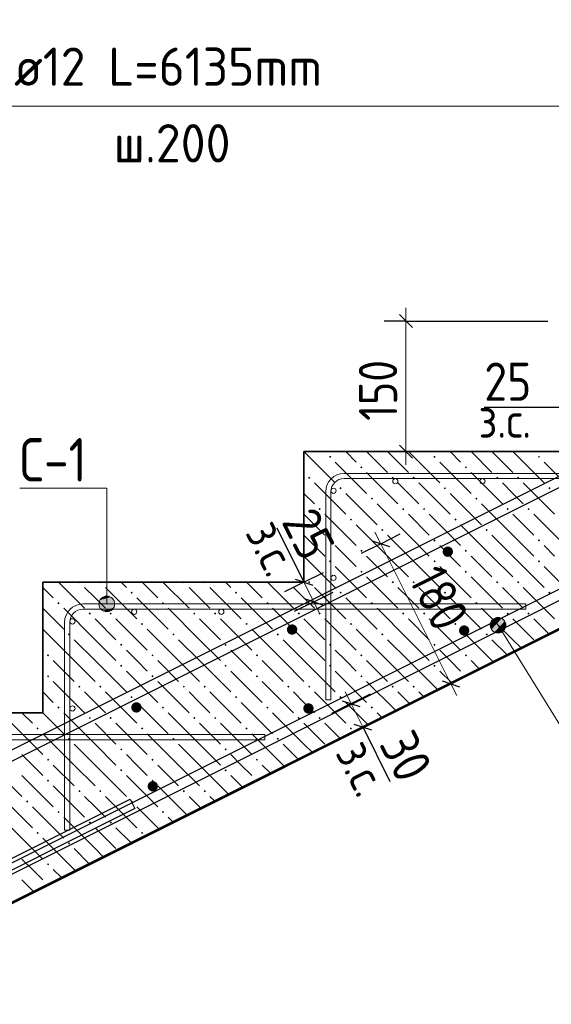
# Model space of a CAD drawing. Header units: millimetres. Extents: x 0 to 21000, y -5 to 14850.
# Tile 9 of 24: x 7831 to 9358, y 8484 to 11311. Entities that reach past the tile are written whole.
import ezdxf

# ---------------------------------------------------------------- set-up
doc = ezdxf.new("R2010")
doc.units = ezdxf.units.MM
doc.layers.add('ЖБ Лестница', color=7, linetype='Continuous', lineweight=25, true_color=0xe0e0ff)
for name, color, linetype, lineweight in [('Лестница', 7, 'Continuous', 25), ('Обрамление П-обр. равн.', 7, 'Continuous', 25), ('Обрамление проемов стержнями', 7, 'Continuous', 25), ('Позиционная метка линия выноска', 7, 'Continuous', 13), ('Размерная линия_ общее', 7, 'Continuous', 13), ('Текст_ общее', 7, 'Continuous', 25), ('Фоновоя арматура Х1', 7, 'Continuous', 25)]:
    doc.layers.add(name, color=color, linetype=linetype, lineweight=lineweight)
doc.layers.add('Размерная выноска', color=7, linetype='Continuous')
doc.styles.add('ISOCPEUR', font='txt')

msp = doc.modelspace()

# ---------------------------------------------------------------- hatches: boundary and pattern name
at = {"layer": 'ЖБ Лестница', "linetype": 'Continuous', "lineweight": 18, "transparency": 33554687}
for points in [[(8719.7, 10055.9), (8722.9, 10059.2), (8726.2, 10055.9), (8722.9, 10052.7)], [(9019.7, 10055.9), (9022.9, 10059.2), (9026.2, 10055.9), (9022.9, 10052.7)], [(9319.7, 10055.9), (9322.9, 10059.2), (9326.2, 10055.9), (9322.9, 10052.7)], [(8809.7, 10025.9), (8812.9, 10029.2), (8816.2, 10025.9), (8812.9, 10022.7)], [(9109.7, 10025.9), (9112.9, 10029.2), (9116.2, 10025.9), (9112.9, 10022.7)], [(8659.7, 9995.9), (8662.9, 9999.2), (8666.2, 9995.9), (8662.9, 9992.7)], [(8899.7, 9995.9), (8902.9, 9999.2), (8906.2, 9995.9), (8902.9, 9992.7)], [(8959.7, 9995.9), (8962.9, 9999.2), (8966.2, 9995.9), (8962.9, 9992.7)], [(9199.7, 9995.9), (9202.9, 9999.2), (9206.2, 9995.9), (9202.9, 9992.7)], [(9259.7, 9995.9), (9262.9, 9999.2), (9266.2, 9995.9), (9262.9, 9992.7)], [(8749.7, 9965.9), (8752.9, 9969.2), (8756.2, 9965.9), (8752.9, 9962.7)], [(9049.7, 9965.9), (9052.9, 9969.2), (9056.2, 9965.9), (9052.9, 9962.7)], [(9349.7, 9965.9), (9352.9, 9969.2), (9356.2, 9965.9), (9352.9, 9962.7)], [(8839.7, 9935.9), (8842.9, 9939.2), (8846.2, 9935.9), (8842.9, 9932.7)], [(9139.7, 9935.9), (9142.9, 9939.2), (9146.2, 9935.9), (9142.9, 9932.7)], [(8689.7, 9905.9), (8692.9, 9909.2), (8696.2, 9905.9), (8692.9, 9902.7)], [(8929.7, 9905.9), (8932.9, 9909.2), (8936.2, 9905.9), (8932.9, 9902.7)], [(8989.7, 9905.9), (8992.9, 9909.2), (8996.2, 9905.9), (8992.9, 9902.7)], [(9229.7, 9905.9), (9232.9, 9909.2), (9236.2, 9905.9), (9232.9, 9902.7)], [(9289.7, 9905.9), (9292.9, 9909.2), (9296.2, 9905.9), (9292.9, 9902.7)], [(8779.7, 9875.9), (8782.9, 9879.2), (8786.2, 9875.9), (8782.9, 9872.7)], [(9079.7, 9875.9), (9082.9, 9879.2), (9086.2, 9875.9), (9082.9, 9872.7)], [(8869.7, 9845.9), (8872.9, 9849.2), (8876.2, 9845.9), (8872.9, 9842.7)], [(9169.7, 9845.9), (9172.9, 9849.2), (9176.2, 9845.9), (9172.9, 9842.7)], [(8719.7, 9815.9), (8722.9, 9819.2), (8726.2, 9815.9), (8722.9, 9812.7)], [(9019.7, 9815.9), (9022.9, 9819.2), (9026.2, 9815.9), (9022.9, 9812.7)], [(9319.7, 9815.9), (9322.9, 9819.2), (9326.2, 9815.9), (9322.9, 9812.7)], [(8809.7, 9785.9), (8812.9, 9789.2), (8816.2, 9785.9), (8812.9, 9782.7)], [(9109.7, 9785.9), (9112.9, 9789.2), (9116.2, 9785.9), (9112.9, 9782.7)], [(8719.7, 9755.9), (8722.9, 9759.2), (8726.2, 9755.9), (8722.9, 9752.7)], [(9019.7, 9755.9), (9022.9, 9759.2), (9026.2, 9755.9), (9022.9, 9752.7)], [(9319.7, 9755.9), (9322.9, 9759.2), (9326.2, 9755.9), (9322.9, 9752.7)], [(8809.7, 9725.9), (8812.9, 9729.2), (8816.2, 9725.9), (8812.9, 9722.7)], [(9109.7, 9725.9), (9112.9, 9729.2), (9116.2, 9725.9), (9112.9, 9722.7)], [(8659.7, 9695.9), (8662.9, 9699.2), (8666.2, 9695.9), (8662.9, 9692.7)], [(8899.7, 9695.9), (8902.9, 9699.2), (8906.2, 9695.9), (8902.9, 9692.7)], [(8959.7, 9695.9), (8962.9, 9699.2), (8966.2, 9695.9), (8962.9, 9692.7)], [(9199.7, 9695.9), (9202.9, 9699.2), (9206.2, 9695.9), (9202.9, 9692.7)], [(9259.7, 9695.9), (9262.9, 9699.2), (9266.2, 9695.9), (9262.9, 9692.7)], [(7999.7, 9695.9), (8006.2, 9695.9), (8002.9, 9692.7)], [(8059.7, 9695.9), (8066.2, 9695.9), (8062.9, 9692.7)], [(8299.7, 9695.9), (8306.2, 9695.9), (8302.9, 9692.7)], [(8359.7, 9695.9), (8366.2, 9695.9), (8362.9, 9692.7)], [(8599.7, 9695.9), (8606.2, 9695.9), (8602.9, 9692.7)], [(8149.7, 9665.9), (8152.9, 9669.2), (8156.2, 9665.9), (8152.9, 9662.7)], [(8449.7, 9665.9), (8452.9, 9669.2), (8456.2, 9665.9), (8452.9, 9662.7)], [(8749.7, 9665.9), (8752.9, 9669.2), (8756.2, 9665.9), (8752.9, 9662.7)], [(9049.7, 9665.9), (9052.9, 9669.2), (9056.2, 9665.9), (9052.9, 9662.7)], [(9349.7, 9665.9), (9352.9, 9669.2), (9356.2, 9665.9), (9352.9, 9662.7)], [(7939.7, 9635.9), (7942.9, 9639.2), (7946.2, 9635.9), (7942.9, 9632.7)], [(8239.7, 9635.9), (8242.9, 9639.2), (8246.2, 9635.9), (8242.9, 9632.7)], [(8539.7, 9635.9), (8542.9, 9639.2), (8546.2, 9635.9), (8542.9, 9632.7)], [(8839.7, 9635.9), (8842.9, 9639.2), (8846.2, 9635.9), (8842.9, 9632.7)], [(9139.7, 9635.9), (9142.9, 9639.2), (9146.2, 9635.9), (9142.9, 9632.7)], [(8029.7, 9605.9), (8032.9, 9609.2), (8036.2, 9605.9), (8032.9, 9602.7)], [(8089.7, 9605.9), (8092.9, 9609.2), (8096.2, 9605.9), (8092.9, 9602.7)], [(8329.7, 9605.9), (8332.9, 9609.2), (8336.2, 9605.9), (8332.9, 9602.7)], [(8389.7, 9605.9), (8392.9, 9609.2), (8396.2, 9605.9), (8392.9, 9602.7)], [(8629.7, 9605.9), (8632.9, 9609.2), (8636.2, 9605.9), (8632.9, 9602.7)], [(8689.7, 9605.9), (8692.9, 9609.2), (8696.2, 9605.9), (8692.9, 9602.7)], [(8929.7, 9605.9), (8932.9, 9609.2), (8936.2, 9605.9), (8932.9, 9602.7)], [(8989.7, 9605.9), (8992.9, 9609.2), (8996.2, 9605.9), (8992.9, 9602.7)], [(9229.7, 9605.9), (9232.9, 9609.2), (9236.2, 9605.9), (9232.9, 9602.7)], [(9289.7, 9605.9), (9292.9, 9609.2), (9296.2, 9605.9), (9292.9, 9602.7)], [(8179.7, 9575.9), (8182.9, 9579.2), (8186.2, 9575.9), (8182.9, 9572.7)], [(8479.7, 9575.9), (8482.9, 9579.2), (8486.2, 9575.9), (8482.9, 9572.7)], [(8779.7, 9575.9), (8782.9, 9579.2), (8786.2, 9575.9), (8782.9, 9572.7)], [(9079.7, 9575.9), (9082.9, 9579.2), (9086.2, 9575.9), (9082.9, 9572.7)], [(7969.7, 9545.9), (7972.9, 9549.2), (7976.2, 9545.9), (7972.9, 9542.7)], [(8269.7, 9545.9), (8272.9, 9549.2), (8276.2, 9545.9), (8272.9, 9542.7)], [(8569.7, 9545.9), (8572.9, 9549.2), (8576.2, 9545.9), (8572.9, 9542.7)], [(8869.7, 9545.9), (8872.9, 9549.2), (8876.2, 9545.9), (8872.9, 9542.7)], [(9169.7, 9545.9), (9172.9, 9549.2), (9176.2, 9545.9), (9172.9, 9542.7)], [(8119.7, 9515.9), (8122.9, 9519.2), (8126.2, 9515.9), (8122.9, 9512.7)], [(8419.7, 9515.9), (8422.9, 9519.2), (8426.2, 9515.9), (8422.9, 9512.7)], [(8719.7, 9515.9), (8722.9, 9519.2), (8726.2, 9515.9), (8722.9, 9512.7)], [(9019.7, 9515.9), (9022.9, 9519.2), (9026.2, 9515.9), (9022.9, 9512.7)], [(7909.7, 9485.9), (7912.9, 9489.2), (7916.2, 9485.9), (7912.9, 9482.7)], [(8209.7, 9485.9), (8212.9, 9489.2), (8216.2, 9485.9), (8212.9, 9482.7)], [(8509.7, 9485.9), (8512.9, 9489.2), (8516.2, 9485.9), (8512.9, 9482.7)], [(8809.7, 9485.9), (8812.9, 9489.2), (8816.2, 9485.9), (8812.9, 9482.7)], [(9109.7, 9485.9), (9112.9, 9489.2), (9116.2, 9485.9), (9112.9, 9482.7)], [(8119.7, 9455.9), (8122.9, 9459.2), (8126.2, 9455.9), (8122.9, 9452.7)], [(8419.7, 9455.9), (8422.9, 9459.2), (8426.2, 9455.9), (8422.9, 9452.7)], [(8719.7, 9455.9), (8722.9, 9459.2), (8726.2, 9455.9), (8722.9, 9452.7)], [(9019.7, 9455.9), (9022.9, 9459.2), (9026.2, 9455.9), (9022.9, 9452.7)], [(7909.7, 9425.9), (7912.9, 9429.2), (7916.2, 9425.9), (7912.9, 9422.7)], [(8209.7, 9425.9), (8212.9, 9429.2), (8216.2, 9425.9), (8212.9, 9422.7)], [(8509.7, 9425.9), (8512.9, 9429.2), (8516.2, 9425.9), (8512.9, 9422.7)], [(8809.7, 9425.9), (8812.9, 9429.2), (8816.2, 9425.9), (8812.9, 9422.7)], [(9111.4, 9427.7), (9112.9, 9429.2), (9113.4, 9428.7)], [(7999.7, 9395.9), (8002.9, 9399.2), (8006.2, 9395.9), (8002.9, 9392.7)], [(8059.7, 9395.9), (8062.9, 9399.2), (8066.2, 9395.9), (8062.9, 9392.7)], [(8299.7, 9395.9), (8302.9, 9399.2), (8306.2, 9395.9), (8302.9, 9392.7)], [(8359.7, 9395.9), (8362.9, 9399.2), (8366.2, 9395.9), (8362.9, 9392.7)], [(8599.7, 9395.9), (8602.9, 9399.2), (8606.2, 9395.9), (8602.9, 9392.7)], [(8659.7, 9395.9), (8662.9, 9399.2), (8666.2, 9395.9), (8662.9, 9392.7)], [(8899.7, 9395.9), (8902.9, 9399.2), (8906.2, 9395.9), (8902.9, 9392.7)], [(8959.7, 9395.9), (8962.9, 9399.2), (8966.2, 9395.9), (8962.9, 9392.7)], [(8149.7, 9365.9), (8152.9, 9369.2), (8156.2, 9365.9), (8152.9, 9362.7)], [(8449.7, 9365.9), (8452.9, 9369.2), (8456.2, 9365.9), (8452.9, 9362.7)], [(8749.7, 9365.9), (8752.9, 9369.2), (8756.2, 9365.9), (8752.9, 9362.7)], [(7939.7, 9335.9), (7942.9, 9339.2), (7946.2, 9335.9), (7942.9, 9332.7)], [(8239.7, 9335.9), (8242.9, 9339.2), (8246.2, 9335.9), (8242.9, 9332.7)], [(8539.7, 9335.9), (8542.9, 9339.2), (8546.2, 9335.9), (8542.9, 9332.7)], [(8839.7, 9335.9), (8842.9, 9339.2), (8846.2, 9335.9), (8842.9, 9332.7)], [(8029.7, 9305.9), (8032.9, 9309.2), (8036.2, 9305.9), (8032.9, 9302.7)], [(8089.7, 9305.9), (8092.9, 9309.2), (8096.2, 9305.9), (8092.9, 9302.7)], [(8329.7, 9305.9), (8332.9, 9309.2), (8336.2, 9305.9), (8332.9, 9302.7)], [(8389.7, 9305.9), (8392.9, 9309.2), (8396.2, 9305.9), (8392.9, 9302.7)], [(8629.7, 9305.9), (8632.9, 9309.2), (8636.2, 9305.9), (8632.9, 9302.7)], [(8689.7, 9305.9), (8692.9, 9309.2), (8696.2, 9305.9), (8692.9, 9302.7)], [(7879.7, 9275.9), (7882.9, 9279.2), (7886.2, 9275.9), (7882.9, 9272.7)], [(8179.7, 9275.9), (8182.9, 9279.2), (8186.2, 9275.9), (8182.9, 9272.7)], [(8479.7, 9275.9), (8482.9, 9279.2), (8486.2, 9275.9), (8482.9, 9272.7)], [(8779.7, 9275.9), (8782.9, 9279.2), (8786.2, 9275.9), (8782.9, 9272.7)], [(7969.7, 9245.9), (7972.9, 9249.2), (7976.2, 9245.9), (7972.9, 9242.7)], [(8269.7, 9245.9), (8272.9, 9249.2), (8276.2, 9245.9), (8272.9, 9242.7)], [(8569.7, 9245.9), (8572.9, 9249.2), (8576.2, 9245.9), (8572.9, 9242.7)], [(8119.7, 9215.9), (8122.9, 9219.2), (8126.2, 9215.9), (8122.9, 9212.7)], [(8419.7, 9215.9), (8422.9, 9219.2), (8426.2, 9215.9), (8422.9, 9212.7)], [(7909.7, 9185.9), (7912.9, 9189.2), (7916.2, 9185.9), (7912.9, 9182.7)], [(8209.7, 9185.9), (8212.9, 9189.2), (8216.2, 9185.9), (8212.9, 9182.7)], [(8509.7, 9185.9), (8512.9, 9189.2), (8516.2, 9185.9), (8512.9, 9182.7)], [(8119.7, 9155.9), (8122.9, 9159.2), (8126.2, 9155.9), (8122.9, 9152.7)], [(8419.7, 9155.9), (8422.9, 9159.2), (8426.2, 9155.9), (8422.9, 9152.7)], [(7909.7, 9125.9), (7912.9, 9129.2), (7916.2, 9125.9), (7912.9, 9122.7)], [(8209.7, 9125.9), (8212.9, 9129.2), (8216.2, 9125.9), (8212.9, 9122.7)], [(8511.4, 9127.7), (8512.9, 9129.2), (8513.4, 9128.7)], [(7999.7, 9095.9), (8002.9, 9099.2), (8006.2, 9095.9), (8002.9, 9092.7)], [(8059.7, 9095.9), (8062.9, 9099.2), (8066.2, 9095.9), (8062.9, 9092.7)], [(8299.7, 9095.9), (8302.9, 9099.2), (8306.2, 9095.9), (8302.9, 9092.7)], [(8359.7, 9095.9), (8362.9, 9099.2), (8366.2, 9095.9), (8362.9, 9092.7)], [(7849.7, 9065.9), (7852.9, 9069.2), (7856.2, 9065.9), (7852.9, 9062.7)], [(8149.7, 9065.9), (8152.9, 9069.2), (8156.2, 9065.9), (8152.9, 9062.7)], [(7939.7, 9035.9), (7942.9, 9039.2), (7946.2, 9035.9), (7942.9, 9032.7)], [(8239.7, 9035.9), (8242.9, 9039.2), (8246.2, 9035.9), (8242.9, 9032.7)], [(8029.7, 9005.9), (8032.9, 9009.2), (8036.2, 9005.9), (8032.9, 9002.7)], [(8089.7, 9005.9), (8092.9, 9009.2), (8096.2, 9005.9), (8092.9, 9002.7)], [(7879.7, 8975.9), (7882.9, 8979.2), (7886.2, 8975.9), (7882.9, 8972.7)], [(8179.7, 8975.9), (8182.9, 8979.2), (8186.2, 8975.9), (8182.9, 8972.7)], [(7969.7, 8945.9), (7972.9, 8949.2), (7976.2, 8945.9), (7972.9, 8942.7)], [(7909.7, 8885.9), (7912.9, 8889.2), (7916.2, 8885.9), (7912.9, 8882.7)], [(7911.4, 8827.7), (7912.9, 8829.2), (7913.4, 8828.7)]]:
    msp.add_hatch(color=7, dxfattribs=at).paths.add_polyline_path(points, flags=16)
at = {"layer": 'Позиционная метка линия выноска', "linetype": 'Continuous', "lineweight": 13, "transparency": 33554687}
for points in [[(8100.9, 9644.7), (8062.2, 9644.7), (8059.1, 9633.4)], [(8100.9, 9644.7), (8059.1, 9633.4), (8104.1, 9633.4)], [(8092.8, 9652.8), (8070.3, 9652.8), (8062.2, 9644.7)], [(8092.8, 9652.8), (8062.2, 9644.7), (8100.9, 9644.7)], [(8070.3, 9652.8), (8092.8, 9652.8), (8081.6, 9655.9)], [(8104.1, 9633.4), (8059.1, 9633.4), (8062.2, 9622.2)], [(8104.1, 9633.4), (8062.2, 9622.2), (8100.9, 9622.2)], [(8100.9, 9622.2), (8062.2, 9622.2), (8070.3, 9614.1)], [(8100.9, 9622.2), (8070.3, 9614.1), (8092.8, 9614.1)], [(8092.8, 9614.1), (8070.3, 9614.1), (8081.6, 9610.9)], [(9183, 9571.7), (9215.9, 9592), (9204.8, 9594.7)], [(9183, 9571.7), (9204.8, 9594.7), (9185.6, 9582.8)], [(9186.3, 9560.4), (9215.9, 9592), (9183, 9571.7)], [(9185.6, 9582.8), (9204.8, 9594.7), (9193.5, 9591.4)], [(9186.3, 9560.4), (9224.5, 9584.1), (9215.9, 9592)], [(9194.9, 9552.5), (9224.5, 9584.1), (9186.3, 9560.4)], [(9194.9, 9552.5), (9227.8, 9572.9), (9224.5, 9584.1)], [(9206, 9549.9), (9227.8, 9572.9), (9194.9, 9552.5)], [(9206, 9549.9), (9225.1, 9561.8), (9227.8, 9572.9)], [(9225.1, 9561.8), (9206, 9549.9), (9217.2, 9553.2)]]:
    msp.add_hatch(color=7, dxfattribs=at).paths.add_polyline_path(points)
at = {"layer": 'Фоновоя арматура Х1', "linetype": 'Continuous', "lineweight": 35, "transparency": 33554687}
for points in [[(9076, 9783.6), (9074.9, 9789.3), (9071.7, 9794.2), (9066.8, 9797.4), (9061.1, 9798.6), (9055.3, 9797.4), (9050.4, 9794.2), (9047.2, 9789.3), (9046.1, 9783.6), (9047.2, 9777.8), (9050.4, 9773), (9055.3, 9769.7), (9061.1, 9768.6), (9066.8, 9769.7), (9071.7, 9773), (9074.9, 9777.8)], [(8628.8, 9559.9), (8627.7, 9565.7), (8624.4, 9570.6), (8619.6, 9573.8), (8613.8, 9575), (8608.1, 9573.8), (8603.2, 9570.6), (8600, 9565.7), (8598.8, 9559.9), (8600, 9554.2), (8603.2, 9549.3), (8608.1, 9546.1), (8613.8, 9545), (8619.6, 9546.1), (8624.4, 9549.3), (8627.7, 9554.2)], [(9123.1, 9557.1), (9121.9, 9562.8), (9118.7, 9567.7), (9113.8, 9570.9), (9108.1, 9572.1), (9102.3, 9570.9), (9097.5, 9567.7), (9094.2, 9562.8), (9093.1, 9557.1), (9094.2, 9551.3), (9097.5, 9546.5), (9102.3, 9543.2), (9108.1, 9542.1), (9113.8, 9543.2), (9118.7, 9546.5), (9121.9, 9551.3)], [(8181.6, 9336.3), (8180.5, 9342.1), (8177.2, 9347), (8172.4, 9350.2), (8166.6, 9351.3), (8160.9, 9350.2), (8156, 9347), (8152.8, 9342.1), (8151.6, 9336.3), (8152.8, 9330.6), (8156, 9325.7), (8160.9, 9322.5), (8166.6, 9321.3), (8172.4, 9322.5), (8177.2, 9325.7), (8180.5, 9330.6)], [(8675.9, 9333.5), (8674.7, 9339.2), (8671.5, 9344.1), (8666.6, 9347.3), (8660.8, 9348.5), (8655.1, 9347.3), (8650.2, 9344.1), (8647, 9339.2), (8645.9, 9333.5), (8647, 9327.7), (8650.2, 9322.8), (8655.1, 9319.6), (8660.8, 9318.5), (8666.6, 9319.6), (8671.5, 9322.8), (8674.7, 9327.7)], [(8228.6, 9109.9), (8227.5, 9115.6), (8224.2, 9120.5), (8219.4, 9123.7), (8213.6, 9124.9), (8207.9, 9123.7), (8203, 9120.5), (8199.8, 9115.6), (8198.6, 9109.9), (8199.8, 9104.1), (8203, 9099.2), (8207.9, 9096), (8213.6, 9094.8), (8219.4, 9096), (8224.2, 9099.2), (8227.5, 9104.1)]]:
    msp.add_hatch(color=7, dxfattribs=at).paths.add_polyline_path(points)

# ---------------------------------------------------------------- linework, layer by layer
at = {"color": 7, "linetype": 'Continuous', "lineweight": 25, "transparency": 33554687}
for points in [[(15422.4, 12988.6), (5792.7, 8173.8), (5787.6, 8171.5), (5782.2, 8169.4), (5776.7, 8167.6), (5771.2, 8166.1), (5765.6, 8165), (5759.9, 8164.1), (5754.1, 8163.6), (5748.5, 8163.3), (4515.8, 8163.3), (4515.8, 8193.3), (5747.9, 8193.3), (5752.1, 8193.5), (5756.2, 8193.9), (5760.3, 8194.5), (5764.3, 8195.3), (5768.2, 8196.4), (5772.2, 8197.7), (5776, 8199.1), (5779.8, 8200.9), (15409.5, 13015.7)], [(2085.4, 8175.9), (6362.5, 8175.9), (6366.7, 8176.1), (6370.8, 8176.5), (6374.9, 8177.1), (6378.9, 8178), (6382.8, 8179), (6386.8, 8180.3), (6390.6, 8181.8), (6394.4, 8183.5), (16023.5, 12998)], [(16036.4, 12970.9), (6407.3, 8156.4), (6402.2, 8154.1), (6396.8, 8152), (6391.3, 8150.2), (6385.8, 8148.7), (6380.2, 8147.6), (6374.5, 8146.7), (6368.7, 8146.2), (6363.1, 8145.9), (2085.4, 8145.9), (2085.4, 8175.9)]]:
    msp.add_lwpolyline(points, dxfattribs=at)
at = {"layer": 'ЖБ Лестница', "color": 7, "linetype": 'Continuous', "lineweight": 35, "transparency": 33554687}
for p, q in [((6397.9, 8070.9), (15397.9, 12570.9)), ((8647.9, 10070.9), (8647.9, 9695.9)), ((9397.9, 10070.9), (8647.9, 10070.9)), ((7897.9, 9695.9), (7897.9, 9320.9)), ((8647.9, 9695.9), (7897.9, 9695.9)), ((7897.9, 9320.9), (7147.9, 9320.9))]:
    msp.add_line(p, q, dxfattribs=at)
at = {"layer": 'ЖБ Лестница', "color": 9, "linetype": 'Continuous', "lineweight": 18, "true_color": 0xc7c7c7, "transparency": 33554687}
for p, q in [((8797.9, 10040.9), (8767.9, 10070.9)), ((8827.9, 10070.9), (8887.9, 10010.9)), ((8887.9, 10070.9), (8947.9, 10010.9)), ((8947.9, 10070.9), (9037.9, 9980.9)), ((9097.9, 10040.9), (9067.9, 10070.9)), ((9127.9, 10070.9), (9187.9, 10010.9)), ((9187.9, 10070.9), (9247.9, 10010.9)), ((9247.9, 10070.9), (9337.9, 9980.9)), ((9307.9, 10070.9), (9307.9, 10070.9)), ((8737.9, 10040.9), (8827.9, 9950.9)), ((9037.9, 10040.9), (9127.9, 9950.9)), ((9337.9, 10040.9), (9427.9, 9950.9)), ((8647.9, 10010.9), (8647.9, 10010.9)), ((8827.9, 10010.9), (8917.9, 9920.9)), ((9127.9, 10010.9), (9217.9, 9920.9)), ((8677.9, 9980.9), (8767.9, 9890.9)), ((8947.9, 9950.9), (8917.9, 9980.9)), ((8977.9, 9980.9), (9067.9, 9890.9)), ((9247.9, 9950.9), (9217.9, 9980.9)), ((9277.9, 9980.9), (9367.9, 9890.9)), ((8677.9, 9920.9), (8647.9, 9950.9)), ((8647.9, 9950.9), (8647.9, 9950.9)), ((8767.9, 9950.9), (8857.9, 9860.9)), ((8977.9, 9920.9), (8947.9, 9950.9)), ((9067.9, 9950.9), (9157.9, 9860.9)), ((9277.9, 9920.9), (9247.9, 9950.9)), ((8947.9, 9830.9), (8857.9, 9920.9)), ((9247.9, 9830.9), (9157.9, 9920.9)), ((8647.9, 9890.9), (8707.9, 9830.9)), ((8707.9, 9890.9), (8797.9, 9800.9)), ((8947.9, 9890.9), (9007.9, 9830.9)), ((9007.9, 9890.9), (9097.9, 9800.9)), ((9247.9, 9890.9), (9307.9, 9830.9)), ((9307.9, 9890.9), (9397.9, 9800.9)), ((8887.9, 9770.9), (8797.9, 9860.9)), ((9187.9, 9770.9), (9097.9, 9860.9)), ((8647.9, 9830.9), (8647.9, 9830.9)), ((8647.9, 9830.9), (8707.9, 9770.9)), ((8887.9, 9830.9), (8947.9, 9770.9)), ((8947.9, 9830.9), (9007.9, 9770.9)), ((9187.9, 9830.9), (9247.9, 9770.9)), ((9247.9, 9830.9), (9307.9, 9770.9)), ((8767.9, 9770.9), (8737.9, 9800.9)), ((9067.9, 9770.9), (9037.9, 9800.9)), ((9367.9, 9770.9), (9337.9, 9800.9)), ((8647.9, 9770.9), (8737.9, 9680.9)), ((8647.9, 9770.9), (8647.9, 9770.9)), ((8797.9, 9740.9), (8767.9, 9770.9)), ((8827.9, 9770.9), (8887.9, 9710.9)), ((8887.9, 9770.9), (8947.9, 9710.9)), ((8947.9, 9770.9), (9037.9, 9680.9)), ((9097.9, 9740.9), (9067.9, 9770.9)), ((9127.9, 9770.9), (9187.9, 9710.9)), ((9187.9, 9770.9), (9247.9, 9710.9)), ((9247.9, 9770.9), (9337.9, 9680.9)), ((8737.9, 9740.9), (8827.9, 9650.9)), ((9037.9, 9740.9), (9127.9, 9650.9)), ((9337.9, 9740.9), (9427.9, 9650.9)), ((8647.9, 9710.9), (8647.9, 9710.9)), ((8827.9, 9710.9), (8917.9, 9620.9)), ((9127.9, 9710.9), (9217.9, 9620.9)), ((7897.9, 9680.9), (7927.9, 9650.9)), ((7942.9, 9695.9), (8017.9, 9620.9)), ((8047.9, 9650.9), (8017.9, 9680.9)), ((8077.9, 9680.9), (8167.9, 9590.9)), ((8122.9, 9695.9), (8137.9, 9680.9)), ((8182.9, 9695.9), (8227.9, 9650.9)), ((8242.9, 9695.9), (8317.9, 9620.9)), ((8347.9, 9650.9), (8317.9, 9680.9)), ((8377.9, 9680.9), (8467.9, 9590.9)), ((8422.9, 9695.9), (8437.9, 9680.9)), ((8482.9, 9695.9), (8527.9, 9650.9)), ((8542.9, 9695.9), (8617.9, 9620.9)), ((8647.9, 9650.9), (8617.9, 9680.9)), ((8677.9, 9680.9), (8767.9, 9590.9)), ((8947.9, 9650.9), (8917.9, 9680.9)), ((8977.9, 9680.9), (9067.9, 9590.9)), ((9247.9, 9650.9), (9217.9, 9680.9)), ((9277.9, 9680.9), (9367.9, 9590.9)), ((8077.9, 9620.9), (8047.9, 9650.9)), ((8167.9, 9650.9), (8257.9, 9560.9)), ((8377.9, 9620.9), (8347.9, 9650.9)), ((8467.9, 9650.9), (8557.9, 9560.9)), ((8677.9, 9620.9), (8647.9, 9650.9)), ((8767.9, 9650.9), (8857.9, 9560.9)), ((8977.9, 9620.9), (8947.9, 9650.9)), ((9067.9, 9650.9), (9157.9, 9560.9)), ((9277.9, 9620.9), (9247.9, 9650.9)), ((7897.9, 9620.9), (7957.9, 9560.9)), ((8047.9, 9530.9), (7957.9, 9620.9)), ((8347.9, 9530.9), (8257.9, 9620.9)), ((8647.9, 9530.9), (8557.9, 9620.9)), ((8947.9, 9530.9), (8857.9, 9620.9)), ((9247.9, 9530.9), (9157.9, 9620.9)), ((8047.9, 9590.9), (8107.9, 9530.9)), ((8107.9, 9590.9), (8197.9, 9500.9)), ((8347.9, 9590.9), (8407.9, 9530.9)), ((8407.9, 9590.9), (8497.9, 9500.9)), ((8647.9, 9590.9), (8707.9, 9530.9)), ((8707.9, 9590.9), (8797.9, 9500.9)), ((8947.9, 9590.9), (9007.9, 9530.9)), ((9007.9, 9590.9), (9097.9, 9500.9)), ((9247.9, 9590.9), (9307.9, 9530.9)), ((9307.9, 9590.9), (9351.3, 9547.6)), ((7987.9, 9470.9), (7897.9, 9560.9)), ((8287.9, 9470.9), (8197.9, 9560.9)), ((8587.9, 9470.9), (8497.9, 9560.9)), ((8887.9, 9470.9), (8797.9, 9560.9)), ((9187.9, 9470.9), (9097.9, 9560.9)), ((7987.9, 9530.9), (8047.9, 9470.9)), ((8047.9, 9530.9), (8107.9, 9470.9)), ((8287.9, 9530.9), (8347.9, 9470.9)), ((8347.9, 9530.9), (8407.9, 9470.9)), ((8587.9, 9530.9), (8647.9, 9470.9)), ((8647.9, 9530.9), (8707.9, 9470.9)), ((8887.9, 9530.9), (8947.9, 9470.9)), ((8947.9, 9530.9), (9007.9, 9470.9)), ((9187.9, 9530.9), (9231.3, 9487.6)), ((9247.9, 9530.9), (9271.3, 9507.6)), ((7897.9, 9500.9), (7897.9, 9500.9)), ((8167.9, 9470.9), (8137.9, 9500.9)), ((8467.9, 9470.9), (8437.9, 9500.9)), ((8767.9, 9470.9), (8737.9, 9500.9)), ((9067.9, 9470.9), (9037.9, 9500.9)), ((7927.9, 9470.9), (7987.9, 9410.9)), ((7987.9, 9470.9), (8047.9, 9410.9)), ((8047.9, 9470.9), (8137.9, 9380.9)), ((8197.9, 9440.9), (8167.9, 9470.9)), ((8227.9, 9470.9), (8287.9, 9410.9)), ((8287.9, 9470.9), (8347.9, 9410.9)), ((8347.9, 9470.9), (8437.9, 9380.9)), ((8497.9, 9440.9), (8467.9, 9470.9)), ((8527.9, 9470.9), (8587.9, 9410.9)), ((8587.9, 9470.9), (8647.9, 9410.9)), ((8647.9, 9470.9), (8737.9, 9380.9)), ((8797.9, 9440.9), (8767.9, 9470.9)), ((8827.9, 9470.9), (8887.9, 9410.9)), ((8887.9, 9470.9), (8947.9, 9410.9)), ((8947.9, 9470.9), (9031.3, 9387.6)), ((9097.9, 9440.9), (9067.9, 9470.9)), ((9127.9, 9470.9), (9151.3, 9447.6)), ((9187.9, 9470.9), (9191.3, 9467.6)), ((7897.9, 9440.9), (7897.9, 9440.9)), ((8137.9, 9440.9), (8227.9, 9350.9)), ((8437.9, 9440.9), (8527.9, 9350.9)), ((8737.9, 9440.9), (8827.9, 9350.9)), ((9037.9, 9440.9), (9071.3, 9407.6)), ((7927.9, 9410.9), (8017.9, 9320.9)), ((8227.9, 9410.9), (8317.9, 9320.9)), ((8527.9, 9410.9), (8617.9, 9320.9)), ((8827.9, 9410.9), (8911.3, 9327.6)), ((7897.9, 9380.9), (7927.9, 9350.9)), ((8047.9, 9350.9), (8017.9, 9380.9)), ((8077.9, 9380.9), (8167.9, 9290.9)), ((8347.9, 9350.9), (8317.9, 9380.9)), ((8377.9, 9380.9), (8467.9, 9290.9)), ((8647.9, 9350.9), (8617.9, 9380.9)), ((8677.9, 9380.9), (8767.9, 9290.9)), ((8947.9, 9350.9), (8917.9, 9380.9)), ((8977.9, 9380.9), (8991.3, 9367.6)), ((8077.9, 9320.9), (8047.9, 9350.9)), ((8167.9, 9350.9), (8257.9, 9260.9)), ((8377.9, 9320.9), (8347.9, 9350.9)), ((8467.9, 9350.9), (8557.9, 9260.9)), ((8677.9, 9320.9), (8647.9, 9350.9)), ((8767.9, 9350.9), (8831.3, 9287.6)), ((8951.3, 9347.6), (8947.9, 9350.9)), ((7837.9, 9320.9), (7867.9, 9290.9)), ((7897.9, 9320.9), (7957.9, 9260.9)), ((8047.9, 9230.9), (7957.9, 9320.9)), ((8347.9, 9230.9), (8257.9, 9320.9)), ((8647.9, 9230.9), (8557.9, 9320.9)), ((8871.3, 9307.6), (8857.9, 9320.9)), ((7807.9, 9290.9), (7897.9, 9200.9)), ((8047.9, 9290.9), (8107.9, 9230.9)), ((8107.9, 9290.9), (8197.9, 9200.9)), ((8347.9, 9290.9), (8407.9, 9230.9)), ((8407.9, 9290.9), (8497.9, 9200.9)), ((8647.9, 9290.9), (8707.9, 9230.9)), ((8707.9, 9290.9), (8751.3, 9247.6)), ((7987.9, 9170.9), (7897.9, 9260.9)), ((8287.9, 9170.9), (8197.9, 9260.9)), ((8587.9, 9170.9), (8497.9, 9260.9)), ((7987.9, 9230.9), (8047.9, 9170.9)), ((8047.9, 9230.9), (8107.9, 9170.9)), ((8287.9, 9230.9), (8347.9, 9170.9)), ((8347.9, 9230.9), (8407.9, 9170.9)), ((8587.9, 9230.9), (8631.3, 9187.6)), ((8647.9, 9230.9), (8671.3, 9207.6)), ((7867.9, 9170.9), (7837.9, 9200.9)), ((8167.9, 9170.9), (8137.9, 9200.9)), ((8467.9, 9170.9), (8437.9, 9200.9)), ((7747.9, 9170.9), (7837.9, 9080.9)), ((7897.9, 9140.9), (7867.9, 9170.9)), ((7927.9, 9170.9), (7987.9, 9110.9)), ((7987.9, 9170.9), (8047.9, 9110.9)), ((8047.9, 9170.9), (8137.9, 9080.9)), ((8197.9, 9140.9), (8167.9, 9170.9)), ((8227.9, 9170.9), (8287.9, 9110.9)), ((8287.9, 9170.9), (8347.9, 9110.9)), ((8347.9, 9170.9), (8431.3, 9087.6)), ((8497.9, 9140.9), (8467.9, 9170.9)), ((8527.9, 9170.9), (8551.3, 9147.6)), ((8587.9, 9170.9), (8591.3, 9167.6)), ((7837.9, 9140.9), (7927.9, 9050.9)), ((8137.9, 9140.9), (8227.9, 9050.9)), ((8437.9, 9140.9), (8471.3, 9107.6)), ((7927.9, 9110.9), (8017.9, 9020.9)), ((8227.9, 9110.9), (8311.3, 9027.6)), ((7777.9, 9080.9), (7867.9, 8990.9)), ((8047.9, 9050.9), (8017.9, 9080.9)), ((8077.9, 9080.9), (8167.9, 8990.9)), ((8347.9, 9050.9), (8317.9, 9080.9)), ((8377.9, 9080.9), (8391.3, 9067.6)), ((7867.9, 9050.9), (7957.9, 8960.9)), ((8077.9, 9020.9), (8047.9, 9050.9)), ((8167.9, 9050.9), (8231.3, 8987.6)), ((8351.3, 9047.6), (8347.9, 9050.9)), ((8047.9, 8930.9), (7957.9, 9020.9)), ((8271.3, 9007.6), (8257.9, 9020.9)), ((7807.9, 8990.9), (7897.9, 8900.9)), ((8047.9, 8990.9), (8107.9, 8930.9)), ((8107.9, 8990.9), (8151.3, 8947.6)), ((7987.9, 8870.9), (7897.9, 8960.9)), ((7987.9, 8930.9), (8031.3, 8887.6)), ((8047.9, 8930.9), (8071.3, 8907.6)), ((7867.9, 8870.9), (7837.9, 8900.9)), ((7897.9, 8840.9), (7867.9, 8870.9)), ((7927.9, 8870.9), (7951.3, 8847.6)), ((7987.9, 8870.9), (7991.3, 8867.6)), ((7837.9, 8840.9), (7871.3, 8807.6))]:
    msp.add_line(p, q, dxfattribs=at)
msp.add_lwpolyline([(8647.9, 10070.9), (8647.9, 10070.9), (8737.9, 9980.9)], dxfattribs=at)
at = {"layer": 'Лестница', "color": 7, "linetype": 'Continuous', "lineweight": 25, "transparency": 33554687}
for p, q in [((6404.1, 8070.9), (15404.2, 12570.9)), ((8647.9, 10070.9), (8647.9, 9695.9)), ((9397.9, 10070.9), (8647.9, 10070.9)), ((7897.9, 9695.9), (7897.9, 9320.9)), ((8647.9, 9695.9), (7897.9, 9695.9)), ((7897.9, 9320.9), (7147.9, 9320.9))]:
    msp.add_line(p, q, dxfattribs=at)
at = {"layer": 'Обрамление П-обр. равн.', "color": 38, "linetype": 'Continuous', "lineweight": 25, "true_color": 0x5f1e0f, "transparency": 33554687}
msp.add_lwpolyline([(2077.3, 8516.5), (7019.4, 8516.5), (7023.6, 8516.7), (7027.7, 8517.1), (7031.8, 8517.7), (7035.8, 8518.5), (7039.8, 8519.6), (7043.7, 8520.9), (7047.5, 8522.4), (7051.4, 8524.1), (8149, 9072.9), (8162.4, 9046), (7064.2, 8497), (7059.1, 8494.7), (7053.7, 8492.6), (7048.2, 8490.8), (7042.7, 8489.3), (7037.1, 8488.2), (7031.4, 8487.3), (7025.7, 8486.8), (7020, 8486.5), (2077.3, 8486.5), (2077.3, 8516.5)], dxfattribs=at)
at = {"layer": 'Обрамление проемов стержнями', "color": 7, "linetype": 'Continuous', "lineweight": 13, "transparency": 33554687}
for p, q in [((8762.9, 10008.4), (10035.4, 10008.4)), ((8762.9, 9993.4), (10035.4, 9993.4)), ((8710.4, 9955.9), (8710.4, 9358.4)), ((8725.4, 9955.9), (8725.4, 9358.4)), ((8012.9, 9633.4), (9285.4, 9633.4)), ((8012.9, 9618.4), (9285.4, 9618.4)), ((9285.4, 9618.4), (9285.4, 9633.4)), ((7960.4, 9580.9), (7960.4, 8983.4)), ((7975.4, 9580.9), (7975.4, 8983.4)), ((8725.4, 9358.4), (8710.4, 9358.4)), ((7262.9, 9258.4), (8535.4, 9258.4)), ((8535.4, 9243.4), (8535.4, 9258.4)), ((7262.9, 9243.4), (8535.4, 9243.4)), ((7975.4, 8983.4), (7960.4, 8983.4))]:
    msp.add_line(p, q, dxfattribs=at)
at = {"layer": 'Обрамление проемов стержнями', "color": 7, "linetype": 'Continuous', "lineweight": 18, "transparency": 33554687}
for centre in [(8910.4, 9985.9), (9160.4, 9985.9), (8732.9, 9958.4), (8732.9, 9708.4), (8160.4, 9610.9), (8410.4, 9610.9), (7982.9, 9583.4), (7982.9, 9333.4)]:
    msp.add_circle(centre, 7.5, dxfattribs=at)
at = {"layer": 'Обрамление проемов стержнями', "color": 7, "linetype": 'Continuous', "lineweight": 13, "transparency": 33554687}
for centre, radius in [((8762.9, 9955.9), 52.5), ((8762.9, 9955.9), 37.5), ((8012.9, 9580.9), 52.5), ((8012.9, 9580.9), 37.5)]:
    msp.add_arc(centre, radius, 90, 180, dxfattribs=at)
at = {"layer": 'Позиционная метка линия выноска', "color": 7, "linetype": 'Continuous', "lineweight": 13, "transparency": 33554687}
for p, q in [((8081.6, 9655.9), (8081.6, 9655.9)), ((8059.1, 9633.4), (8059.1, 9633.4)), ((8104.1, 9633.4), (8104.1, 9633.4)), ((8081.6, 9610.9), (8081.6, 9610.9)), ((9193.5, 9591.4), (9193.5, 9591.4)), ((9186.3, 9560.4), (9186.3, 9560.4)), ((9224.5, 9584.1), (9224.5, 9584.1)), ((9217.2, 9553.2), (9217.2, 9553.2))]:
    msp.add_line(p, q, dxfattribs=at)
for points in [[(7631.7, 11062.9), (10456.7, 11062.9), (10456.7, 10513.7)], [(7831.6, 9966.1), (8081.6, 9966.1), (8081.6, 9633.4)], [(11079.6, 8927.6), (9604.6, 8927.6), (9205.4, 9572.3)]]:
    msp.add_lwpolyline(points, dxfattribs=at)
for centre in [(8081.6, 9633.4), (9205.4, 9572.3)]:
    msp.add_circle(centre, 22.5, dxfattribs=at)
at = {"layer": 'Размерная выноска', "color": 7, "linetype": 'Continuous', "lineweight": -3, "transparency": 33554687}
for p, q in [((9397.9, 10198.1), (9165.4, 10198.1)), ((8569.7, 9852.5), (8647.9, 9695.9)), ((8816.6, 9280.3), (8894.9, 9123.8))]:
    msp.add_line(p, q, dxfattribs=at)
at = {"layer": 'Размерная линия_ общее', "color": 7, "linetype": 'Continuous', "lineweight": 25, "transparency": 33554687}
for p, q in [((8959.3, 10427.2), (8921.8, 10464.7)), ((8959.3, 10052.2), (8921.8, 10089.7)), ((8843.3, 9814.9), (8893.6, 9798.2)), ((8622.8, 9704.3), (8673.1, 9687.6)), ((8650.9, 9648), (8701.2, 9631.3)), ((9044.5, 9412.4), (9094.8, 9395.7)), ((8758, 9355.7), (8808.3, 9338.9)), ((8791.5, 9288.7), (8841.8, 9271.9))]:
    msp.add_line(p, q, dxfattribs=at)
at = {"layer": 'Размерная линия_ общее', "color": 7, "linetype": 'Continuous', "lineweight": 13, "transparency": 33554687}
for p, q in [((8940.6, 10445.9), (8940.6, 10483.4)), ((8940.6, 10070.9), (8940.6, 10033.4)), ((8868.4, 9806.5), (8851.7, 9840.1)), ((8868.4, 9806.5), (9069.7, 9404)), ((8647.9, 9695.9), (8631.1, 9729.5)), ((8647.9, 9695.9), (8676.1, 9639.7)), ((8676.1, 9639.7), (8692.8, 9606.1)), ((9069.7, 9404), (9086.5, 9370.5)), ((8783.1, 9347.3), (8766.3, 9380.8)), ((8783.1, 9347.3), (8816.6, 9280.3)), ((8816.6, 9280.3), (8833.4, 9246.7))]:
    msp.add_line(p, q, dxfattribs=at)
at = {"layer": 'Размерная линия_ общее', "color": 253, "linetype": 'Continuous', "lineweight": -3, "true_color": 0xa0a0a0, "transparency": 33554687}
for p, q in [((8940.6, 10445.9), (8878.1, 10445.9)), ((8940.6, 10445.9), (9003.1, 10445.9)), ((8940.6, 10445.9), (9347.9, 10445.9)), ((8940.6, 10070.9), (8878.1, 10070.9)), ((8940.6, 10070.9), (9003.1, 10070.9)), ((8940.6, 10070.9), (9347.9, 10070.9)), ((8868.4, 9806.5), (8924.3, 9834.5)), ((8868.4, 9806.5), (8812.5, 9778.6)), ((8647.9, 9695.9), (8703.8, 9723.9)), ((8647.9, 9695.9), (8592, 9668)), ((8676.1, 9639.7), (8732, 9667.6)), ((8676.1, 9639.7), (8620.2, 9611.7)), ((9069.7, 9404), (9125.6, 9432)), ((9069.7, 9404), (9013.8, 9376.1)), ((8783.1, 9347.3), (8839, 9375.2)), ((8783.1, 9347.3), (8727.2, 9319.3)), ((8816.6, 9280.3), (8872.5, 9308.2)), ((8816.6, 9280.3), (8760.7, 9252.3))]:
    msp.add_line(p, q, dxfattribs=at)
at = {"layer": 'Размерная линия_ общее', "color": 7, "linetype": 'Continuous', "lineweight": 13, "transparency": 33554687}
msp.add_lwpolyline([(8940.6, 10070.9), (8940.6, 10111.4), (8940.6, 10111.4), (8940.6, 10445.9)], dxfattribs=at)

# ---------------------------------------------------------------- texts
at = {"color": 7, "linetype": 'Continuous', "lineweight": 13, "transparency": 33554687, "char_height": 110, "attachment_point": 7, "style": 'ISOCPEUR'}
for s, insert, width in [('\\W0.94;ø12 L=6135mm ', (7815.1, 11121.5), 1052.191), ('\\W0.95;ш.200 ', (8101.1, 10901.5), 481.068)]:
    msp.add_mtext(s, dxfattribs=dict(at, insert=insert, width=width))
at = {"layer": 'Размерная линия_ общее', "color": 7, "linetype": 'Continuous', "lineweight": 25, "transparency": 33554687, "char_height": 110, "attachment_point": 7, "style": 'ISOCPEUR'}
for s, insert, width, rotation in [('\\W0.83;150', (8915.6, 10159.4), 254.286, 90), ('\\W0.87;25', (8581.5, 9870.6), 201.965, 296.5651), ('\\W0.83;180', (8947.1, 9705), 254.286, 296.5651), ('\\W0.87;30', (8862, 9231.4), 201.962, 296.5651)]:
    msp.add_mtext(s, dxfattribs=dict(at, insert=insert, width=width, rotation=rotation))
at = {"layer": 'Размерная линия_ общее', "color": 7, "linetype": 'Continuous', "lineweight": 25, "transparency": 33554687, "insert": (9165.9, 10216.8), "char_height": 110, "width": 201.966, "attachment_point": 7, "style": 'ISOCPEUR'}
msp.add_mtext('\\W0.87;25', dxfattribs=at)
at = {"layer": 'Размерная линия_ общее', "color": 7, "linetype": 'Continuous', "lineweight": 18, "transparency": 33554687, "insert": (9149.2, 10110.8), "char_height": 100, "width": 229.971, "attachment_point": 7, "style": 'ISOCPEUR'}
msp.add_mtext('\\W0.90;з.с.', dxfattribs=at)
at = {"layer": 'Размерная линия_ общее', "color": 7, "linetype": 'Continuous', "lineweight": 18, "transparency": 33554687, "char_height": 100, "width": 229.974, "attachment_point": 7, "rotation": 296.5651, "style": 'ISOCPEUR'}
for insert in [(8477.4, 9838.5), (8736.4, 9206.3)]:
    msp.add_mtext('\\W0.90;з.с.', dxfattribs=dict(at, insert=insert))
at = {"layer": 'Текст_ общее', "color": 7, "linetype": 'Continuous', "lineweight": 25, "transparency": 33554687, "insert": (7831.6, 9984.9), "char_height": 125, "width": 288.963, "attachment_point": 7, "style": 'ISOCPEUR'}
msp.add_mtext('\\W0.83;С-1', dxfattribs=at)

doc.saveas('drawing.dxf')
